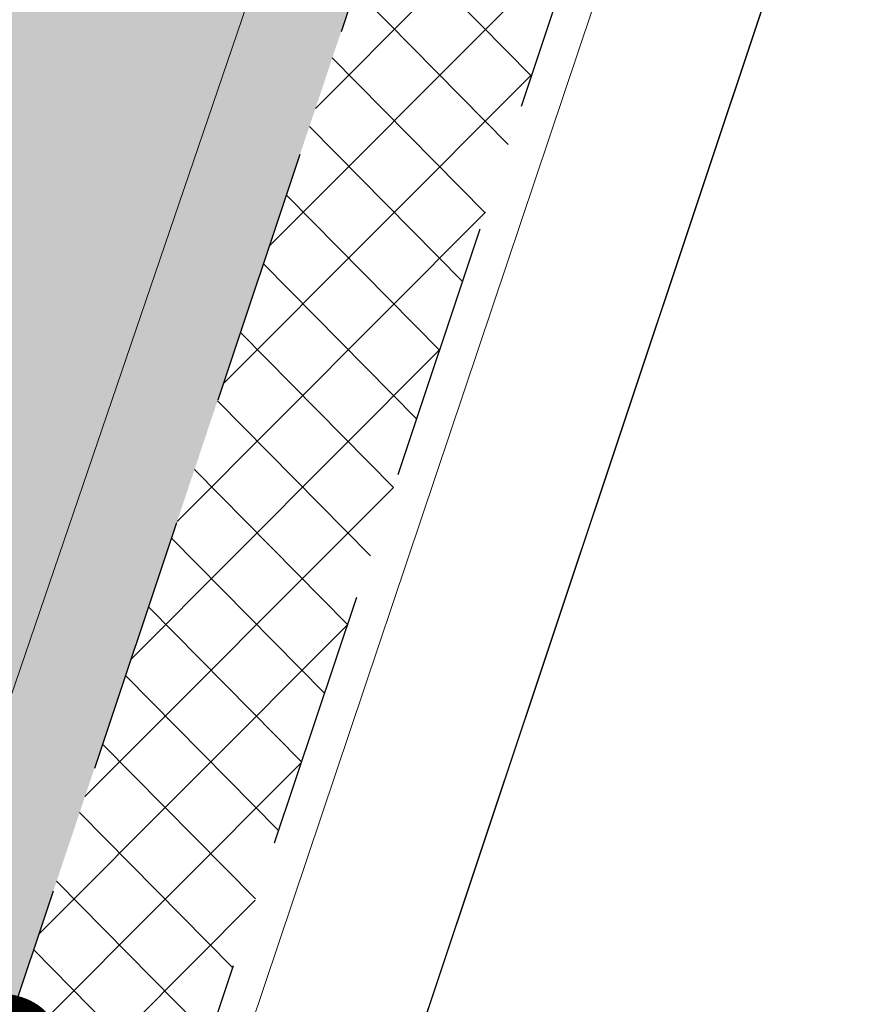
# Model space of a CAD drawing. Header units: metres. Extents: x 6599773 to 13199707, y 5688499 to 11377233.
# Tile 157 of 256: x 6599965.14 to 6599968.38, y 5688893.2 to 5688897.01. Entities that reach past the tile are written whole.
import ezdxf
from ezdxf.enums import TextEntityAlignment as Align

# ---------------------------------------------------------------- set-up
doc = ezdxf.new("R2010")
doc.units = ezdxf.units.M
doc.header["$MEASUREMENT"] = 0
for name, pattern in [('1', [0]), ('2_OTKJ', [2, 1.5, -0.5]), ('BUG', [1.5, 1, -0.5]), ('GUZ', [1, 0.5, -0.5])]:
    doc.linetypes.add(name, pattern=pattern)
for name, color, linetype, lineweight in [('_kolor chodnik', 50, '1', 0), ('_kolor zjazdy kostka', 7, '1', 0), ('_kolor ścieżka', 10, '1', 0), ('_krawedz jezdni i pobocza', 7, 'BUG', 30), ('AS__Nowe_granice', 140, 'CONTINUOUS', 30), ('OTK_L_0', 7, '2_OTKJ', 5), ('OTK_L_5', 7, 'CONTINUOUS', 5), ('OTR_T_1', 7, 'CONTINUOUS', 5), ('Uzytki', 90, 'GUZ', 9)]:
    doc.layers.add(name, color=color, linetype=linetype, lineweight=lineweight)
doc.layers.add('_kolor jezdnia', color=7, linetype='1', lineweight=0, true_color=0x00dbdb)
doc.layers.add('_kolor pobocze', color=7, linetype='1', lineweight=0, true_color=0xff66ff)
doc.styles.add('STYL_ARIAL', font='ARIALN.TTF', dxfattribs={"width": 0.75, "oblique": 0.1})
pattern_1 = [(45, (0, 0), (-0.1767766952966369, 0.1767766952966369), []), (135, (0, 0), (-0.1767766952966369, -0.1767766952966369), [])]

msp = doc.modelspace()

# ---------------------------------------------------------------- hatches: boundary and pattern name
at = {"layer": '_kolor chodnik'}
h = msp.add_hatch(dxfattribs=at)
h.set_pattern_fill('ANSI37', color=256, scale=2)
h.set_pattern_definition(pattern_1)
h.paths.add_polyline_path([(6599849.938171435, 5688542.085872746), (6599852.232147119, 5688548.938742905), (6599853.573135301, 5688548.489851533), (6599853.827082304, 5688549.248475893), (6599851.793849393, 5688549.929093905), (6599849.895278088, 5688548.982823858), (6599847.823506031, 5688542.793750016)])
edge = h.paths.add_edge_path()
edge.add_line((6600018.106075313, 5689087.454911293), (6600022.42781917, 5689091.229234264))
edge.add_line((6600022.42781917, 5689091.229234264), (6600020.233254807, 5689093.742094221))
edge.add_line((6600020.233254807, 5689093.742094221), (6600017.159471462, 5689091.057656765))
edge.add_arc((6600023.275194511, 5689085.3851404), 8.341433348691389, 137.1531559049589, 148.8016577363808)
edge.add_line((6600016.140105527, 5689089.706021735), (6600018.106075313, 5689087.454911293))
h.paths.add_polyline_path([(6600038.501784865, 5689187.592294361), (6600037.906968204, 5689187.700586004), (6600037.63829624, 5689186.224843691), (6600038.240083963, 5689186.115282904)])
h.paths.add_polyline_path([(6600069.098302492, 5689360.276020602), (6600068.321239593, 5689360.413462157), (6600068.064048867, 5689358.936495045), (6600068.836639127, 5689358.799546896)])
h.paths.add_polyline_path([(6600082.393785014, 5689362.950258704), (6600082.941124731, 5689366.103121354), (6600081.481377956, 5689366.361351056), (6600080.923159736, 5689363.210828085)])
h.paths.add_polyline_path([(6600074.022236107, 5689388.065861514), (6600072.983907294, 5689388.249860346), (6600072.723374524, 5689386.77253894), (6600073.760538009, 5689386.588865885)])
h.paths.add_polyline_path([(6600105.613104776, 5689486.405659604), (6600106.749499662, 5689489.711933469), (6600105.298891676, 5689490.233346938), (6600104.143487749, 5689486.917306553)], flags=17)
h.paths.add_polyline_path([(6600132.519778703, 5689678.737346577), (6600131.761827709, 5689678.896110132), (6600131.444670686, 5689677.429261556), (6600132.212256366, 5689677.269208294)])
h.paths.add_polyline_path([(6600156.649397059, 5689798.7449027), (6600156.48800471, 5689797.958860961), (6600157.450195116, 5689797.757316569), (6600157.615023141, 5689798.542205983)])
h.paths.add_polyline_path([(6600189.055358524, 5689948.643107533), (6600187.902868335, 5689948.884512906), (6600187.600024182, 5689947.417400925), (6600188.748131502, 5689947.176379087)])
edge = h.paths.add_edge_path()
edge.add_line((6600204.459383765, 5690032.969035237), (6600204.153258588, 5690031.227801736))
edge.add_arc((6600202.328347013, 5690027.299936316), 4.331100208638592, 41.85300125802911, 65.08011549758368, ccw=False)
edge.add_arc((6600032.90393149, 5690051.979071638), 174.020003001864, 352.8070218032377, 353.495463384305)
edge.add_arc((6600202.372679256, 5690027.343587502), 5.999999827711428, 55.12102442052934, 69.64815978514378)
edge = h.paths.add_edge_path()
edge.add_line((6600205.046027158, 5690040.265402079), (6600204.972740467, 5690038.483452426))
edge.add_arc((6600203.986269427, 5690044.401803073), 5.999999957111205, 279.4630688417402, 294.9140560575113)
edge.add_line((6600206.513819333, 5690038.960158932), (6600206.607027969, 5690041.030672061))
edge.add_arc((6600203.986269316, 5690044.401803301), 4.270000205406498, 284.3702444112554, 307.86193139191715, ccw=False)
edge = h.paths.add_edge_path()
edge.add_arc((6600203.547470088, 5690044.558759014), 6.446878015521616, 324.4350091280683, 356.2013368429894, ccw=False)
edge.add_arc((6600203.986269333, 5690044.401803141), 6.00000007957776, 323.2169970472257, 357.4193489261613)
h.paths.add_polyline_path([(6600208.910055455, 5690121.713696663), (6600208.146285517, 5690121.748120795), (6600207.125602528, 5690121.794124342), (6600209.971605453, 5690121.665851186)])
edge = h.paths.add_edge_path()
edge.add_line((6600238.769818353, 5690481.648294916), (6600240.338176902, 5690490.873746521))
edge.add_line((6600240.338176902, 5690490.873746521), (6600241.251295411, 5690510.829461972))
edge.add_line((6600241.251295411, 5690510.829461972), (6600239.524022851, 5690510.928942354))
edge.add_line((6600239.524022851, 5690510.928942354), (6600238.633343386, 5690491.167757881))
edge.add_line((6600238.633343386, 5690491.167757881), (6600234.579716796, 5690467.661262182))
edge.add_line((6600234.579716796, 5690467.661262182), (6600234.449796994, 5690464.966873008))
edge.add_arc((6600242.443669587, 5690464.607462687), 8.00194818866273, 177.4256738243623, 268.2543056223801)
edge.add_line((6600242.199903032, 5690456.609228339), (6600242.216657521, 5690457.359274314))
edge.add_line((6600242.216657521, 5690457.359274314), (6600242.305257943, 5690458.836738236))
edge.add_arc((6600242.444504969, 5690464.607952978), 5.772894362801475, 177.0298084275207, 268.6178439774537, ccw=False)
edge.add_line((6600236.679365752, 5690464.907083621), (6600236.951876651, 5690470.95443634))
edge.add_line((6600236.951876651, 5690470.95443634), (6600238.150786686, 5690478.210832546))
edge.add_line((6600238.150786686, 5690478.210832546), (6600238.769818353, 5690481.648294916))
h.paths.add_polyline_path([(6600238.769818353, 5690481.648294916), (6600238.150786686, 5690478.210832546), (6600239.670056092, 5690477.930590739), (6600240.266710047, 5690481.376366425)], flags=17)
edge = h.paths.add_edge_path()
edge.add_line((6600223.366500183, 5690460.339976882), (6600223.276803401, 5690457.948865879))
edge.add_arc((6600221.105749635, 5690465.64864014), 7.999999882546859, 285.7465040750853, 299.8464885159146)
edge.add_line((6600225.08717264, 5690458.709744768), (6600225.240084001, 5690461.623695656))
edge.add_arc((6600221.105749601, 5690465.648640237), 5.769999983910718, 293.06724420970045, 315.7681070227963, ccw=False)
edge = h.paths.add_edge_path()
edge.add_arc((6600220.025145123, 5690444.676291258), 5.77000016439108, 37.996647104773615, 59.94382588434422, ccw=False)
edge.add_line((6600224.572175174, 5690448.22839199), (6600224.817793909, 5690451.081798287))
edge.add_arc((6600220.025145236, 5690444.676291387), 7.999999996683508, 53.19588653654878, 68.15166733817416)
edge.add_line((6600223.00235276, 5690452.101669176), (6600222.91504296, 5690449.670427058))
edge = h.paths.add_edge_path()
edge.add_arc((6600221.105749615, 5690465.648640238), 7.999999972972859, 328.0222308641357, 357.0132597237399)
edge.add_line((6600229.094882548, 5690465.23180147), (6600229.218816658, 5690467.593604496))
edge.add_line((6600229.218816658, 5690467.593604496), (6600228.218919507, 5690467.645774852))
edge.add_line((6600228.218919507, 5690467.645774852), (6600227.891778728, 5690461.411918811))
h.paths.add_polyline_path([(6600200.980142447, 5690012.236744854), (6600202.31727834, 5690011.956662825), (6600202.522293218, 5690012.935421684), (6600201.182321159, 5690013.216097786)])
h.paths.add_polyline_path([(6600196.457878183, 5689983.98337835), (6600195.202332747, 5689984.246370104), (6600194.899091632, 5689982.777335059), (6600196.150355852, 5689982.515240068)])
edge = h.paths.add_edge_path()
edge.add_line((6600112.305909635, 5689517.99101877), (6600112.691041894, 5689519.807934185))
edge.add_line((6600112.691041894, 5689519.807934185), (6600113.245521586, 5689522.423769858))
edge.add_line((6600113.245521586, 5689522.423769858), (6600111.553124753, 5689522.782507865))
edge.add_line((6600111.553124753, 5689522.782507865), (6600107.405864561, 5689503.217226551))
edge.add_line((6600107.405864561, 5689503.217226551), (6600099.494506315, 5689480.361667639))
edge.add_line((6600099.494506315, 5689480.361667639), (6600099.182814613, 5689478.891218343))
edge.add_arc((6600107.008997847, 5689477.232359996), 8.000059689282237, 168.0325629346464, 257.7529108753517)
edge.add_line((6600105.311960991, 5689469.414366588), (6600105.784990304, 5689471.593619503))
edge.add_arc((6600107.008927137, 5689477.232314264), 5.769999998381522, 168.0321375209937, 257.7533362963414, ccw=False)
edge.add_line((6600101.364343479, 5689478.42879883), (6600101.647245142, 5689479.76342708))
edge.add_line((6600101.647245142, 5689479.76342708), (6600104.143487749, 5689486.917306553))
edge.add_line((6600104.143487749, 5689486.917306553), (6600105.298891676, 5689490.233346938))
edge.add_line((6600105.298891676, 5689490.233346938), (6600108.240043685, 5689498.809726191))
edge.add_line((6600108.240043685, 5689498.809726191), (6600112.305909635, 5689517.99101877))
h.paths.add_polyline_path([(6600136.009573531, 5689645.499114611), (6600138.333647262, 5689645.012304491), (6600138.661671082, 5689646.578318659), (6600134.869459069, 5689647.372651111)])
at = {"layer": '_kolor jezdnia'}
h = msp.add_hatch(dxfattribs=at)
h.set_pattern_fill('ANSI37', color=256, scale=2.2)
h.set_pattern_definition([(311.9999999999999, (0, 0), (0.2043648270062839, 0.1840109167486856), []), (41.99999999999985, (0, 0), (-0.1840109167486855, 0.2043648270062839), [])])
edge = h.paths.add_edge_path()
edge.add_line((6599833.066047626, 5688539.933393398), (6599850.649511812, 5688527.983462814))
edge.add_arc((6599857.337592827, 5688536.653968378), 10.95025544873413, 169.5012687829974, 232.3548431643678, ccw=False)
edge.add_arc((6599858.085851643, 5688536.618142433), 11.69295282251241, 162.2507788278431, 169.9967502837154, ccw=False)
edge.add_line((6599846.949484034, 5688540.182754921), (6599847.823506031, 5688542.793750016))
edge.add_line((6599847.823506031, 5688542.793750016), (6599849.895278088, 5688548.982823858))
edge.add_line((6599849.895278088, 5688548.982823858), (6599852.434748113, 5688556.56906746))
edge.add_line((6599852.434748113, 5688556.56906746), (6599928.48625871, 5688783.760284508))
edge.add_line((6599928.48625871, 5688783.760284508), (6599931.025728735, 5688791.34652811))
edge.add_line((6599931.025728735, 5688791.34652811), (6599996.657773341, 5688987.411326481))
edge.add_line((6599996.657773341, 5688987.411326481), (6599999.197243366, 5688994.997570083))
edge.add_line((6599999.197243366, 5688994.997570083), (6600021.930100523, 5689062.908193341))
edge.add_line((6600021.930100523, 5689062.908193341), (6600017.620224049, 5689067.371531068))
edge.add_line((6600017.620224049, 5689067.371531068), (6600016.714558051, 5689064.654078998))
edge.add_line((6600016.714558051, 5689064.654078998), (6600012.423620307, 5689051.835617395))
edge.add_line((6600012.423620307, 5689051.835617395), (6600009.884150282, 5689044.249373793))
edge.add_line((6600009.884150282, 5689044.249373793), (6599977.53516164, 5688947.612159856))
edge.add_line((6599977.53516164, 5688947.612159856), (6599974.995691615, 5688940.025916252))
edge.add_line((6599974.995691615, 5688940.025916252), (6599942.096912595, 5688841.746295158))
edge.add_line((6599942.096912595, 5688841.746295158), (6599939.557442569, 5688834.160051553))
edge.add_line((6599939.557442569, 5688834.160051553), (6599882.679288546, 5688664.246042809))
edge.add_line((6599882.679288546, 5688664.246042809), (6599880.139818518, 5688656.659799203))
edge.add_line((6599880.139818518, 5688656.659799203), (6599852.464543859, 5688573.984527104))
edge.add_line((6599852.464543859, 5688573.984527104), (6599842.470137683, 5688544.127903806))
edge.add_arc((6599835.706422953, 5688546.652910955), 7.219660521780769, 248.54809133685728, 339.52856074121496, ccw=False)
h.paths.add_polyline_path([(6600044.653202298, 5689172.271628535), (6600046.276244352, 5689181.431901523), (6600047.759199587, 5689189.801539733), (6600051.0603021, 5689208.432603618), (6600052.368792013, 5689215.817578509), (6600054.808584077, 5689229.587499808), (6600056.11707399, 5689236.972474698), (6600057.346666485, 5689243.912161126), (6600058.655146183, 5689251.297078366), (6600058.831439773, 5689252.292060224), (6600060.098987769, 5689259.445963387), (6600060.139929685, 5689259.677035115), (6600061.407468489, 5689266.830886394), (6600072.329030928, 5689328.470998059), (6600073.637511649, 5689335.855921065), (6600077.337304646, 5689356.73715072), (6600078.820259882, 5689365.106788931), (6600081.142794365, 5689378.214921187), (6600082.53851694, 5689386.092227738), (6600095.187867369, 5689457.483787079), (6600091.082877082, 5689465.8405575), (6600089.043088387, 5689454.328211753), (6600087.870641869, 5689447.711051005), (6600087.560133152, 5689445.958573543), (6600086.562151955, 5689440.326076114), (6600082.433200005, 5689417.022719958), (6600080.95024477, 5689408.65308175), (6600077.202698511, 5689387.502337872), (6600075.719743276, 5689379.132699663), (6600073.469199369, 5689366.430874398), (6600071.986244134, 5689358.061236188), (6600069.986864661, 5689346.776955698), (6600068.591142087, 5689338.899649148), (6600065.559290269, 5689321.78820693), (6600064.163567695, 5689313.91090038), (6600059.719426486, 5689288.828650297), (6600058.323703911, 5689280.951343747), (6600057.563846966, 5689276.662793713), (6600056.168124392, 5689268.785487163), (6600054.804920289, 5689261.091711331), (6600053.409197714, 5689253.214404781), (6600053.264817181, 5689252.399536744), (6600051.869094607, 5689244.522230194), (6600051.183555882, 5689240.653124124), (6600049.787833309, 5689232.775817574), (6600046.593849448, 5689214.749319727), (6600045.198126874, 5689206.872013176), (6600044.41754409, 5689202.466488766), (6600042.934588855, 5689194.096850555), (6600036.429952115, 5689157.38538759), (6600034.94699688, 5689149.01574938), (6600030.579776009, 5689124.367629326), (6600027.529365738, 5689107.151445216), (6600024.895072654, 5689094.014582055), (6600030.583685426, 5689094.264316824), (6600032.945013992, 5689106.191885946), (6600043.170247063, 5689163.901990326)])
edge = h.paths.add_edge_path()
edge.add_line((6600111.106812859, 5689535.144351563), (6600111.256844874, 5689535.85214863))
edge.add_line((6600111.256844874, 5689535.85214863), (6600112.915748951, 5689543.678261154))
edge.add_line((6600112.915748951, 5689543.678261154), (6600117.304772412, 5689564.384094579))
edge.add_line((6600117.304772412, 5689564.384094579), (6600119.067357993, 5689572.699339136))
edge.add_line((6600119.067357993, 5689572.699339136), (6600120.087667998, 5689577.512794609))
edge.add_line((6600120.087667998, 5689577.512794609), (6600121.64289057, 5689584.849775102))
edge.add_line((6600121.64289057, 5689584.849775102), (6600128.436769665, 5689616.900852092))
edge.add_line((6600128.436769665, 5689616.900852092), (6600129.991992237, 5689624.237832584))
edge.add_line((6600129.991992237, 5689624.237832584), (6600132.660554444, 5689636.827148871))
edge.add_line((6600132.660554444, 5689636.827148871), (6600133.208838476, 5689639.444704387))
edge.add_line((6600133.208838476, 5689639.444704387), (6600134.848957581, 5689647.274775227))
edge.add_line((6600134.848957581, 5689647.274775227), (6600138.97649476, 5689666.979995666))
edge.add_line((6600138.97649476, 5689666.979995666), (6600140.51410642, 5689674.320687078))
edge.add_line((6600140.51410642, 5689674.320687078), (6600145.209128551, 5689696.735129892))
edge.add_line((6600145.209128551, 5689696.735129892), (6600146.746740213, 5689704.075821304))
edge.add_line((6600146.746740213, 5689704.075821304), (6600151.462308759, 5689726.588354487))
edge.add_line((6600151.462308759, 5689726.588354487), (6600152.999920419, 5689733.929045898))
edge.add_line((6600152.999920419, 5689733.929045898), (6600155.244070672, 5689744.642813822))
edge.add_line((6600155.244070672, 5689744.642813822), (6600156.781682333, 5689751.983505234))
edge.add_line((6600156.781682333, 5689751.983505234), (6600161.635515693, 5689775.156126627))
edge.add_line((6600161.635515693, 5689775.156126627), (6600163.378142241, 5689783.475576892))
edge.add_line((6600163.378142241, 5689783.475576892), (6600163.850769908, 5689785.731942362))
edge.add_line((6600163.850769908, 5689785.731942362), (6600167.028500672, 5689800.90270461))
edge.add_line((6600167.028500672, 5689800.90270461), (6600179.490888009, 5689860.399222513))
edge.add_line((6600179.490888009, 5689860.399222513), (6600181.233514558, 5689868.718672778))
edge.add_line((6600181.233514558, 5689868.718672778), (6600181.84713393, 5689871.648144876))
edge.add_line((6600181.84713393, 5689871.648144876), (6600183.38474559, 5689878.988836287))
edge.add_line((6600183.38474559, 5689878.988836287), (6600184.935818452, 5689886.393792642))
edge.add_line((6600184.935818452, 5689886.393792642), (6600186.575937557, 5689894.223863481))
edge.add_line((6600186.575937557, 5689894.223863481), (6600194.051338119, 5689929.912074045))
edge.add_line((6600194.051338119, 5689929.912074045), (6600195.691457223, 5689937.742144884))
edge.add_line((6600195.691457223, 5689937.742144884), (6600202.915799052, 5689972.231779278))
edge.add_line((6600202.915799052, 5689972.231779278), (6600204.555918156, 5689980.061850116))
edge.add_line((6600204.555918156, 5689980.061850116), (6600206.062781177, 5689987.255744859))
edge.add_line((6600206.062781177, 5689987.255744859), (6600207.702900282, 5689995.085815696))
edge.add_line((6600207.702900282, 5689995.085815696), (6600210.232559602, 5690007.162628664))
edge.add_line((6600210.232559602, 5690007.162628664), (6600211.694938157, 5690014.144150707))
edge.add_arc((6600028.177652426, 5690052.584442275), 187.5000004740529, 348.1696294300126, 357.4195276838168)
edge.add_line((6600215.487522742, 5690044.142720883), (6600208.310270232, 5690026.480446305))
edge.add_arc((6600032.903933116, 5690051.97907145), 177.2500013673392, 348.1696294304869, 351.7289130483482, ccw=False)
edge.add_line((6600206.38894146, 5690015.640182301), (6600205.966941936, 5690013.625519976))
edge.add_line((6600205.966941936, 5690013.625519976), (6600204.326822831, 5690005.795449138))
edge.add_line((6600204.326822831, 5690005.795449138), (6600197.076961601, 5689971.183982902))
edge.add_line((6600197.076961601, 5689971.183982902), (6600195.334335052, 5689962.864532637))
edge.add_line((6600195.334335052, 5689962.864532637), (6600193.44722506, 5689953.855305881))
edge.add_line((6600193.44722506, 5689953.855305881), (6600191.909227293, 5689946.512771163))
edge.add_line((6600191.909227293, 5689946.512771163), (6600185.49684423, 5689915.899498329))
edge.add_line((6600185.49684423, 5689915.899498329), (6600183.856521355, 5689908.068454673))
edge.add_line((6600183.856521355, 5689908.068454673), (6600182.066605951, 5689899.523243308))
edge.add_line((6600182.066605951, 5689899.523243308), (6600180.32407057, 5689891.204228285))
edge.add_line((6600180.32407057, 5689891.204228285), (6600174.320344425, 5689862.541919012))
edge.add_line((6600174.320344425, 5689862.541919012), (6600172.577809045, 5689854.222903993))
edge.add_line((6600172.577809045, 5689854.222903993), (6600163.663810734, 5689811.666703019))
edge.add_line((6600163.663810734, 5689811.666703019), (6600162.023782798, 5689803.837067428))
edge.add_line((6600162.023782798, 5689803.837067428), (6600160.924220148, 5689798.587659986))
edge.add_line((6600160.924220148, 5689798.587659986), (6600159.279208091, 5689790.734229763))
edge.add_line((6600159.279208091, 5689790.734229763), (6600157.107250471, 5689780.365115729))
edge.add_line((6600157.107250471, 5689780.365115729), (6600155.462238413, 5689772.511685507))
edge.add_line((6600155.462238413, 5689772.511685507), (6600153.380318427, 5689762.572418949))
edge.add_line((6600153.380318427, 5689762.572418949), (6600151.735124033, 5689754.718118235))
edge.add_line((6600151.735124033, 5689754.718118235), (6600148.586504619, 5689739.686336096))
edge.add_line((6600148.586504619, 5689739.686336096), (6600146.885007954, 5689731.563243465))
edge.add_line((6600146.885007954, 5689731.563243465), (6600141.75088822, 5689707.052510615))
edge.add_line((6600141.75088822, 5689707.052510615), (6600140.110896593, 5689699.223048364))
edge.add_line((6600140.110896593, 5689699.223048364), (6600133.483561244, 5689667.583574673))
edge.add_line((6600133.483561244, 5689667.583574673), (6600131.860394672, 5689659.834436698))
edge.add_line((6600131.860394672, 5689659.834436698), (6600131.740984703, 5689659.26436315))
edge.add_line((6600131.740984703, 5689659.26436315), (6600130.117814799, 5689651.515209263))
edge.add_line((6600130.117814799, 5689651.515209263), (6600127.278733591, 5689637.961189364))
edge.add_line((6600127.278733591, 5689637.961189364), (6600126.924568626, 5689636.290366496))
edge.add_line((6600126.924568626, 5689636.290366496), (6600125.166244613, 5689627.995226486))
edge.add_line((6600125.166244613, 5689627.995226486), (6600118.009503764, 5689594.232298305))
edge.add_line((6600118.009503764, 5689594.232298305), (6600116.251179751, 5689585.937158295))
edge.add_line((6600116.251179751, 5689585.937158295), (6600113.665314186, 5689573.737975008))
edge.add_line((6600113.665314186, 5689573.737975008), (6600111.898534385, 5689565.402943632))
edge.add_line((6600111.898534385, 5689565.402943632), (6600104.889982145, 5689532.33911599))
edge.add_line((6600104.889982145, 5689532.33911599), (6600103.226635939, 5689524.492047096))
edge.add_line((6600103.226635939, 5689524.492047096), (6600096.623876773, 5689493.342605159))
edge.add_line((6600096.623876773, 5689493.342605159), (6600094.968986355, 5689485.53542763))
edge.add_line((6600094.968986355, 5689485.53542763), (6600094.300101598, 5689482.379870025))
edge.add_line((6600094.300101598, 5689482.379870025), (6600099.182814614, 5689478.891218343))
edge.add_line((6600099.182814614, 5689478.891218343), (6600099.494506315, 5689480.361667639))
edge.add_line((6600099.494506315, 5689480.361667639), (6600111.106812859, 5689535.144351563))
edge = h.paths.add_edge_path()
edge.add_arc((6600239.213891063, 5690851.4003676), 10.0000000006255, -2.8342403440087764, 76.13703556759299, ccw=False)
edge.add_line((6600249.201658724, 5690850.905901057), (6600249.082723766, 5690848.503524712))
edge.add_line((6600249.082723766, 5690848.503524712), (6600247.016487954, 5690806.767468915))
edge.add_line((6600247.016487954, 5690806.767468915), (6600246.092398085, 5690789.152178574))
edge.add_line((6600246.092398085, 5690789.152178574), (6600233.768116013, 5690572.015170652))
edge.add_line((6600233.768116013, 5690572.015170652), (6600228.959056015, 5690465.29620206))
edge.add_line((6600228.959056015, 5690465.29620206), (6600234.588724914, 5690465.017134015))
edge.add_line((6600234.588724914, 5690465.017134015), (6600239.26254019, 5690571.767576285))
edge.add_line((6600239.26254019, 5690571.767576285), (6600252.505038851, 5690806.400146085))
edge.add_line((6600252.505038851, 5690806.400146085), (6600254.569211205, 5690848.094521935))
edge.add_arc((6600262.559425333, 5690847.6989487), 7.999999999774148, 76.13703557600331, 177.1657596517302, ccw=False)
edge.add_line((6600264.476229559, 5690855.465921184), (6600241.609896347, 5690861.109083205))
edge = h.paths.add_edge_path()
edge.add_line((6600250.031475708, 5690451.625307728), (6600250.231741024, 5690455.772579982))
edge.add_line((6600250.231741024, 5690455.772579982), (6600246.257763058, 5690456.417303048))
edge.add_line((6600246.257763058, 5690456.417303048), (6600242.171761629, 5690456.61060902))
edge.add_arc((6600242.563100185, 5690464.586983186), 7.985968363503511, 176.9123644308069, 267.1911945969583, ccw=False)
edge.add_line((6600234.588724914, 5690465.017134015), (6600228.959056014, 5690465.29620206))
edge.add_arc((6600220.965133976, 5690465.657286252), 8.002072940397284, 267.8289300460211, 357.413716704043, ccw=False)
edge.add_line((6600220.661989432, 5690457.660957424), (6600212.406915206, 5690458.119572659))
edge.add_line((6600212.406915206, 5690458.119572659), (6600208.431872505, 5690457.817501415))
edge.add_line((6600208.431872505, 5690457.817501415), (6600208.233912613, 5690454.548331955))
edge.add_line((6600208.233912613, 5690454.548331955), (6600212.129565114, 5690453.127270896))
edge.add_line((6600212.129565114, 5690453.127270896), (6600218.640548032, 5690452.76554962))
edge.add_line((6600218.640548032, 5690452.76554962), (6600216.486747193, 5690452.885205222))
edge.add_line((6600216.486747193, 5690452.885205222), (6600220.46890539, 5690452.663974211))
edge.add_arc((6600220.025145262, 5690444.676291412), 7.999999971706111, -0.3386579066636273, 86.8201700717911, ccw=False)
edge.add_line((6600228.025005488, 5690444.629006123), (6600227.803602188, 5690439.649256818))
edge.add_line((6600227.803602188, 5690439.649256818), (6600226.885525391, 5690435.936828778))
edge.add_line((6600226.885525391, 5690435.936828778), (6600225.534849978, 5690405.967249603))
edge.add_line((6600225.534849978, 5690405.967249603), (6600226.115199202, 5690402.187514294))
edge.add_line((6600226.115199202, 5690402.187514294), (6600213.445139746, 5690121.008786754))
edge.add_line((6600213.445139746, 5690121.008786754), (6600213.352800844, 5690118.960058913))
edge.add_line((6600213.352800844, 5690118.960058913), (6600209.980184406, 5690044.131649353))
edge.add_arc((6600203.986269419, 5690044.401803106), 5.999999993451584, 257.4162346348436, 357.41934921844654, ccw=False)
edge.add_line((6600202.679069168, 5690038.545931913), (6600201.589735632, 5690033.666039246))
edge.add_line((6600201.589735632, 5690033.666039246), (6600203.67987942, 5690033.199458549))
edge.add_arc((6600202.372679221, 5690027.343587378), 5.999999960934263, -8.27108729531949, 77.41623506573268, ccw=False)
edge.add_line((6600208.310270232, 5690026.480446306), (6600215.487522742, 5690044.142720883))
edge.add_line((6600215.487522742, 5690044.142720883), (6600216.199687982, 5690059.944661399))
edge.add_line((6600216.199687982, 5690059.944661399), (6600216.537356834, 5690067.437056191))
edge.add_line((6600216.537356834, 5690067.437056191), (6600223.893528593, 5690230.66011469))
edge.add_line((6600223.893528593, 5690230.66011469), (6600224.231197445, 5690238.152509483))
edge.add_line((6600224.231197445, 5690238.152509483), (6600233.507835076, 5690443.987992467))
edge.add_arc((6600241.499722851, 5690443.627812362), 7.999999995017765, 87.29208981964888, 177.4195277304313, ccw=False)
edge.add_line((6600241.877677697, 5690451.618879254), (6600246.021541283, 5690451.422886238))
edge.add_line((6600246.021541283, 5690451.422886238), (6600246.427694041, 5690451.443388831))
edge.add_line((6600246.427694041, 5690451.443388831), (6600246.793970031, 5690451.461878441))
edge.add_line((6600246.793970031, 5690451.461878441), (6600250.031475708, 5690451.625307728))
edge = h.paths.add_edge_path()
edge.add_line((6600007.33756506, 5689086.20374581), (6600006.980466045, 5689080.740822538))
edge.add_line((6600006.980466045, 5689080.740822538), (6600007.229745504, 5689080.720859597))
edge.add_line((6600007.229745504, 5689080.720859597), (6600008.093335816, 5689080.601653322))
edge.add_line((6600008.093335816, 5689080.601653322), (6600008.702681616, 5689080.53831051))
edge.add_arc((6600008.140193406, 5689070.554142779), 9.999999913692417, -18.557800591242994, 86.77547804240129, ccw=False)
edge.add_line((6600017.620224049, 5689067.371531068), (6600021.930100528, 5689062.908193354))
edge.add_arc((6599734.83819726, 5689159.011261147), 302.7499967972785, 341.4922000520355, 343.8640860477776)
edge.add_arc((6600034.895369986, 5689072.315877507), 9.581213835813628, 98.63328270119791, 164.5273290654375, ccw=False)
edge.add_line((6600033.457137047, 5689081.788529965), (6600033.832640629, 5689081.798737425))
edge.add_line((6600033.832640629, 5689081.798737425), (6600034.422462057, 5689082.05700874))
edge.add_line((6600034.422462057, 5689082.05700874), (6600036.833623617, 5689082.139040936))
edge.add_line((6600036.833623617, 5689082.139040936), (6600036.730225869, 5689087.148851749))
edge.add_line((6600036.730225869, 5689087.148851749), (6600036.579860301, 5689087.134303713))
edge.add_arc((6600036.479565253, 5689093.136286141), 6.002820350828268, 169.1687651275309, 270.9573417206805, ccw=False)
edge.add_line((6600030.583685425, 5689094.264316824), (6600024.895072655, 5689094.014582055))
edge.add_arc((6600015.200558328, 5689096.162123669), 9.929528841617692, 271.0943432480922, 347.5094668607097, ccw=False)
edge.add_arc((6600014.909438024, 5689089.646776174), 3.446070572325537, 264.4236009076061, 278.0194998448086, ccw=False)
edge.add_line((6600014.574573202, 5689086.217014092), (6600014.299554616, 5689086.232508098))
edge.add_line((6600014.299554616, 5689086.232508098), (6600010.474232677, 5689086.448019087))
edge.add_line((6600010.474232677, 5689086.448019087), (6600007.33756506, 5689086.20374581))
edge = h.paths.add_edge_path()
edge.add_line((6600105.490725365, 5689463.953528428), (6600106.927559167, 5689464.047234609))
edge.add_line((6600106.927559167, 5689464.047234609), (6600107.835, 5689468.66))
edge.add_line((6600107.835, 5689468.66), (6600105.311960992, 5689469.414366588))
edge.add_arc((6600107.008997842, 5689477.232359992), 8.000059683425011, 168.0325628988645, 257.7529109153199, ccw=False)
edge.add_line((6600099.182814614, 5689478.891218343), (6600094.300101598, 5689482.379870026))
edge.add_arc((6600586.245114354, 5689378.10423892), 502.8750369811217, 168.032376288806, 169.9522165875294)
edge.add_line((6600091.082877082, 5689465.8405575), (6600095.187867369, 5689457.483787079))
edge.add_arc((6600103.06517392, 5689456.088064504), 8.000000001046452, 77.7533362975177, 169.9524553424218, ccw=False)
edge.add_line((6600104.762140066, 5689463.906012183), (6600105.490725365, 5689463.953528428))
at = {"layer": '_kolor pobocze'}
h = msp.add_hatch(dxfattribs=at)
h.set_pattern_fill('ANSI37', color=256, scale=2)
h.set_pattern_definition(pattern_1)
edge = h.paths.add_edge_path()
edge.add_line((6600035.926965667, 5689101.56944285), (6600036.046865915, 5689102.311543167))
edge.add_arc((6600058.171848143, 5689233.778275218), 133.3154772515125, 259.4578941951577, 260.4470163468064, ccw=False)
edge.add_line((6600033.780707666, 5689102.713067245), (6600032.142559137, 5689101.847662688))
edge.add_arc((6599734.838175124, 5689159.011266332), 302.7500195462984, 347.6801154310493, 349.11639019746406, ccw=False)
edge.add_arc((6600036.478170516, 5689093.133441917), 6.000000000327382, 167.68011541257, 271.5571101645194)
edge.add_line((6600036.64121064, 5689087.1356575), (6600036.730491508, 5689087.137804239))
edge.add_line((6600036.730491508, 5689087.137804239), (6600036.71246321, 5689087.887583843))
edge.add_line((6600036.71246321, 5689087.887583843), (6600036.559840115, 5689087.884077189))
edge.add_arc((6600036.482532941, 5689093.14290691), 5.259397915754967, 170.6455005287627, 270.84221319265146, ccw=False)
edge.add_arc((6600545.796425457, 5688991.216220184), 524.6691769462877, 167.9170060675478, 168.7028219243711, ccw=False)
edge.add_line((6600032.751078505, 5689101.044345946), (6600034.011432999, 5689101.917298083))
edge.add_line((6600034.011432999, 5689101.917298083), (6600035.926965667, 5689101.56944285))
edge = h.paths.add_edge_path()
edge.add_line((6600002.828843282, 5688994.032881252), (6600003.066918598, 5688994.744091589))
edge.add_line((6600003.066918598, 5688994.744091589), (6600001.227880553, 5688995.359703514))
edge.add_line((6600001.227880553, 5688995.359703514), (6600000.55876659, 5688996.702196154))
edge.add_line((6600000.55876659, 5688996.702196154), (6600022.641310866, 5689062.67011804))
edge.add_arc((6599734.83819395, 5689159.011262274), 303.5000002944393, 341.4922000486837, 343.8640860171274)
edge.add_arc((6600035.267451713, 5689072.092773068), 9.250000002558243, 91.55711016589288, 163.8640860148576, ccw=False)
edge.add_line((6600035.016098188, 5689081.339357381), (6600036.868703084, 5689081.389717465))
edge.add_line((6600036.868703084, 5689081.389717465), (6600036.850674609, 5689082.139504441))
edge.add_line((6600036.850674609, 5689082.139504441), (6600034.995718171, 5689082.089080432))
edge.add_arc((6600035.267451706, 5689072.092773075), 9.999999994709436, 91.55711014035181, 163.8640860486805)
edge.add_arc((6599734.838192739, 5689159.011262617), 302.7500015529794, 341.4922000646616, 343.8640860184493, ccw=False)
edge.add_line((6600021.930100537, 5689062.908193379), (6599999.748942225, 5688996.6456785))
edge.add_line((6599999.748942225, 5688996.6456785), (6600000.695212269, 5688994.747107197))
edge.add_line((6600000.695212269, 5688994.747107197), (6600002.828843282, 5688994.032881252))
h.paths.add_polyline_path([(6599971.7492186, 5688907.297112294), (6599971.084233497, 5688908.631320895), (6599997.822068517, 5688988.526766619), (6599999.164561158, 5688989.195880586), (6600001.003599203, 5688988.580268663), (6600001.241674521, 5688989.291479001), (6599999.108043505, 5688990.005704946), (6599997.2094722, 5688989.059434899), (6599970.270280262, 5688908.583087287), (6599971.216550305, 5688906.684515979), (6599973.350181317, 5688905.970290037), (6599973.588256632, 5688906.681500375)])
h.paths.add_polyline_path([(6599932.504667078, 5688790.060553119), (6599931.835553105, 5688791.403045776), (6599968.343406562, 5688900.4641754), (6599969.685899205, 5688901.133289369), (6599971.524937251, 5688900.517677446), (6599971.763012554, 5688901.228887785), (6599969.629381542, 5688901.94311373), (6599967.730810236, 5688900.996843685), (6599931.025728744, 5688791.34652811), (6599931.971998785, 5688789.447956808), (6599933.988392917, 5688788.772975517), (6599934.226774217, 5688789.484136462)])
at = {"layer": '_kolor zjazdy kostka'}
h = msp.add_hatch(dxfattribs=at)
h.set_pattern_fill('ANSI37', color=256, scale=2)
h.set_pattern_definition(pattern_1)
h.paths.add_polyline_path([(6600244.137440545, 5690813.934732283), (6600242.369522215, 5690814.022127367), (6600242.097568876, 5690808.528921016), (6600243.865482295, 5690808.44142671)])
h.paths.add_polyline_path([(6600247.012128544, 5690806.679412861), (6600247.44273645, 5690815.377295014), (6600247.393289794, 5690814.378518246), (6600247.113277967, 5690808.722537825)])
h.paths.add_polyline_path([(6600242.297085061, 5690788.088808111), (6600240.958726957, 5690788.155683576), (6600240.648818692, 5690782.664569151), (6600241.987258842, 5690782.599147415)])
h.paths.add_polyline_path([(6600245.558275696, 5690780.919298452), (6600246.037231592, 5690789.405686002), (6600244.985820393, 5690788.453468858), (6600244.612601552, 5690781.981345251)])
h.paths.add_polyline_path([(6600241.348405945, 5690723.711515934), (6600242.272017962, 5690722.691689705), (6600242.749709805, 5690731.155680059), (6600241.698138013, 5690730.203317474), (6600241.472690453, 5690726.27550499)])
h.paths.add_polyline_path([(6600225.772794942, 5690394.589141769), (6600224.731429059, 5690393.637598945), (6600224.461246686, 5690387.644646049), (6600225.412923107, 5690386.603142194)])
h.paths.add_polyline_path([(6600223.012390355, 5690333.280720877), (6600223.372595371, 5690341.272607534), (6600222.32835346, 5690340.318436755), (6600222.058239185, 5690334.324941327)])
h.paths.add_polyline_path([(6600215.496388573, 5690166.390602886), (6600215.856593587, 5690174.382489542), (6600214.812834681, 5690173.428760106), (6600214.542018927, 5690167.435062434)])
h.paths.add_polyline_path([(6600212.446537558, 5690121.053392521), (6600213.399499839, 5690120.010473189), (6600213.788744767, 5690128.503024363), (6600212.745135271, 5690127.54943145)])
h.paths.add_polyline_path([(6600209.977420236, 5690121.665589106), (6600210.225142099, 5690127.162117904), (6600207.346107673, 5690127.291879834), (6600207.119593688, 5690121.794395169)])
h.paths.add_polyline_path([(6600207.950178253, 5690070.725854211), (6600204.880846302, 5690070.828947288), (6600204.643784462, 5690065.333808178), (6600207.702521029, 5690065.204598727)])
h.paths.add_polyline_path([(6600200.981479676, 5690012.236464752), (6600199.969248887, 5690007.339980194), (6600201.282587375, 5690007.064882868), (6600202.31726072, 5690011.956666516)])
h.paths.add_polyline_path([(6600193.613960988, 5689970.406358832), (6600192.398010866, 5689970.660657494), (6600191.286205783, 5689965.274578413), (6600192.486379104, 5689965.023185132)])
h.paths.add_polyline_path([(6600189.061271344, 5689948.671423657), (6600189.984133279, 5689953.050774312), (6600188.818902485, 5689953.32186217), (6600187.908781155, 5689948.91282903)])
h.paths.add_polyline_path([(6600180.976201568, 5689915.317449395), (6600179.952861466, 5689910.421322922), (6600181.008474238, 5689910.200199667), (6600182.033843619, 5689915.09540201)])
h.paths.add_polyline_path([(6600176.508279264, 5689893.538690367), (6600177.476023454, 5689893.335973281), (6600178.603605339, 5689898.719146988), (6600177.636002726, 5689898.922290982)])
h.paths.add_polyline_path([(6600179.28182965, 5689859.401159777), (6600180.522246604, 5689860.211927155), (6600181.057490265, 5689860.561775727), (6600183.598022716, 5689860.029600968), (6600184.726606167, 5689865.412570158), (6600182.186324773, 5689865.943033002), (6600181.604764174, 5689866.832779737), (6600181.024456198, 5689867.720610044)])
h.paths.add_polyline_path([(6600160.20081012, 5689810.862606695), (6600159.232772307, 5689811.065842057), (6600158.207991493, 5689806.171529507), (6600159.17573568, 5689805.968812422)])
h.paths.add_polyline_path([(6600156.493917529, 5689797.987177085), (6600155.463416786, 5689793.068691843), (6600156.431160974, 5689792.865974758), (6600157.461419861, 5689797.784520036)])
edge = h.paths.add_edge_path()
edge.add_arc((6600173.111981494, 5689800.679690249), 5.999999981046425, 204.6731153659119, 239.5411154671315, ccw=False)
edge.add_arc((6600173.162096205, 5689800.685330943), 6.047914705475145, 168.3203586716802, 204.5234866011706, ccw=False)
edge.add_line((6600167.239404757, 5689801.909666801), (6600163.65166784, 5689784.781499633))
edge.add_arc((6600169.524220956, 5689783.551410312), 5.999999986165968, 139.2146049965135, 168.1696294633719, ccw=False)
edge.add_arc((6600169.524220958, 5689783.551410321), 5.999999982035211, 96.80962310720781, 139.2146050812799, ccw=False)
edge.add_line((6600168.81279652, 5689789.509083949), (6600170.070461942, 5689795.507731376))
h.paths.add_polyline_path([(6600163.526364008, 5689776.866746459), (6600166.051243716, 5689776.337874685), (6600167.179826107, 5689781.720838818), (6600164.653945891, 5689782.24992016), (6600163.941148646, 5689783.340449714), (6600163.493329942, 5689784.025580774), (6600161.750703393, 5689775.706130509), (6600162.438017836, 5689776.155376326)])
h.paths.add_polyline_path([(6600152.614191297, 5689774.643430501), (6600153.639138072, 5689779.536616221), (6600152.646757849, 5689779.74492896), (6600151.646447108, 5689774.846147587)])
h.paths.add_polyline_path([(6600150.121074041, 5689767.466820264), (6600148.177624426, 5689758.167954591), (6600149.115997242, 5689757.971390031), (6600151.066362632, 5689767.268392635)])
h.paths.add_polyline_path([(6600142.970741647, 5689739.332500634), (6600141.888449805, 5689734.142420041), (6600144.036614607, 5689733.695518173), (6600145.123068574, 5689738.882330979)])
h.paths.add_polyline_path([(6600136.256357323, 5689701.052153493), (6600137.154085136, 5689700.864096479), (6600138.287960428, 5689706.274871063), (6600137.38649247, 5689706.464182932)])
h.paths.add_polyline_path([(6600130.081494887, 5689667.099389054), (6600129.212847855, 5689667.281639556), (6600128.083282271, 5689661.898895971), (6600128.953953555, 5689661.716447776)])
h.paths.add_polyline_path([(6600128.397394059, 5689659.030340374), (6600127.554144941, 5689659.207226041), (6600126.493408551, 5689653.810049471), (6600127.269860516, 5689653.647397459)])
h.paths.add_polyline_path([(6600134.990411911, 5689640.633636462), (6600137.30714639, 5689640.148363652), (6600138.339560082, 5689645.040620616), (6600136.015486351, 5689645.500958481), (6600135.435178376, 5689646.388788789), (6600134.8548704, 5689647.276619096), (6600133.214751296, 5689639.446548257), (6600134.102581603, 5689640.026856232)])
h.paths.add_polyline_path([(6600122.164164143, 5689634.294831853), (6600121.024067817, 5689628.914244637), (6600122.015114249, 5689628.705875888), (6600123.155614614, 5689634.086346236)])
h.paths.add_polyline_path([(6600114.542075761, 5689593.450769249), (6600113.493359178, 5689593.398339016), (6600112.364315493, 5689588.045694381), (6600113.29076438, 5689587.547532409)])
h.paths.add_polyline_path([(6600110.194543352, 5689572.941097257), (6600109.207819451, 5689573.148880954), (6600108.06771793, 5689567.768269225), (6600109.050143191, 5689567.53521504)])
h.paths.add_polyline_path([(6600119.083213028, 5689565.540446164), (6600119.089125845, 5689565.542290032), (6600121.462438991, 5689565.065690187), (6600122.598093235, 5689570.447168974), (6600120.229622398, 5689570.949214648), (6600119.651446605, 5689571.8119627), (6600119.073270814, 5689572.72765526), (6600117.310757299, 5689564.412754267)])
h.paths.add_polyline_path([(6600101.698666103, 5689532.937884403), (6600100.730666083, 5689533.141679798), (6600099.694214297, 5689528.250234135), (6600100.669121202, 5689528.045267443)])
h.paths.add_polyline_path([(6600094.06402112, 5689496.827028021), (6600093.080194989, 5689497.033910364), (6600092.036590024, 5689492.143967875), (6600093.038865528, 5689491.933250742)])
h.paths.add_polyline_path([(6600083.709836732, 5689453.749808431), (6600082.738586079, 5689448.336231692), (6600084.647281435, 5689448.027407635), (6600085.606840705, 5689453.416583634)])
h.paths.add_polyline_path([(6600084.434394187, 5689446.825895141), (6600083.731191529, 5689446.921126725), (6600082.928047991, 5689442.491821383), (6600083.649300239, 5689442.394910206)])
h.paths.add_polyline_path([(6600078.04194071, 5689410.721110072), (6600078.996952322, 5689416.137564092), (6600078.0548333, 5689416.304853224), (6600077.111232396, 5689410.886043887)])
h.paths.add_polyline_path([(6600072.911565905, 5689386.768652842), (6600071.96046622, 5689381.312635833), (6600072.800073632, 5689381.163221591), (6600073.76645083, 5689386.590709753)])
h.paths.add_polyline_path([(6600082.887400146, 5689379.432062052), (6600085.278102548, 5689379.034943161), (6600086.160383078, 5689383.956496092), (6600083.759726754, 5689384.355378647), (6600083.152078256, 5689385.224725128), (6600082.544429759, 5689386.094071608), (6600081.148707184, 5689378.216765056), (6600082.018053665, 5689378.824413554)])
h.paths.add_polyline_path([(6600080.731401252, 5689363.247695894), (6600080.041469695, 5689363.369939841), (6600079.433821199, 5689364.239286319), (6600078.8261727, 5689365.108632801), (6600077.343217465, 5689356.73899459), (6600078.212563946, 5689357.346643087), (6600079.081910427, 5689357.954291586), (6600081.429189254, 5689357.564866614), (6600082.388748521, 5689362.980514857)])
h.paths.add_polyline_path([(6600069.104215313, 5689360.304336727), (6600070.063917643, 5689365.720487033), (6600069.2708267, 5689365.861009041), (6600068.327152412, 5689360.441778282)])
h.paths.add_polyline_path([(6600066.55061698, 5689345.891799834), (6600065.546169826, 5689346.069805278), (6600064.677796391, 5689341.145792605), (6600065.678290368, 5689340.968483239)])
h.paths.add_polyline_path([(6600061.138656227, 5689321.077501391), (6600060.270282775, 5689316.15348863), (6600061.250715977, 5689315.979734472), (6600062.127590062, 5689320.902245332)])
h.paths.add_polyline_path([(6600055.325252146, 5689288.11325564), (6600054.456878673, 5689283.189242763), (6600055.410852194, 5689283.020177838), (6600056.28317863, 5689287.917022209)])
h.paths.add_polyline_path([(6600048.045675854, 5689182.819289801), (6600050.371939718, 5689182.407116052), (6600051.314445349, 5689187.67761207), (6600048.980409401, 5689188.064690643), (6600048.372760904, 5689188.934037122), (6600047.765112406, 5689189.803383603), (6600046.306982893, 5689181.603992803), (6600046.972918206, 5689182.069462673)])
h.paths.add_polyline_path([(6600040.943690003, 5689201.374141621), (6600039.339175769, 5689201.66987967), (6600038.429882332, 5689196.244216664), (6600039.984130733, 5689195.958493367)])
h.paths.add_polyline_path([(6600032.993704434, 5689156.473759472), (6600032.278185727, 5689156.600537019), (6600031.299242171, 5689151.188930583), (6600032.034145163, 5689151.058111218)])
h.paths.add_polyline_path([(6600026.309179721, 5689123.603833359), (6600025.417362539, 5689118.683970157), (6600026.271201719, 5689118.532684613), (6600027.143528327, 5689123.456001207)])
h.paths.add_polyline_path([(6600013.302986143, 5689054.462576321), (6600015.84245617, 5689062.048819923), (6600014.576741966, 5689061.417973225), (6600012.672139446, 5689055.728290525)])
h.paths.add_polyline_path([(6599974.547216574, 5688938.686171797), (6599977.086686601, 5688946.272415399), (6599975.820972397, 5688945.641568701), (6599973.916369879, 5688939.951886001)])
h.paths.add_polyline_path([(6599942.102825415, 5688841.748139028), (6599940.837111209, 5688841.117292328), (6599938.932508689, 5688835.427609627), (6599939.563355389, 5688834.161895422)])
h.paths.add_polyline_path([(6599882.685201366, 5688664.247886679), (6599881.419487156, 5688663.617039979), (6599879.514884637, 5688657.927357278), (6599880.145731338, 5688656.661643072)])
h.paths.add_polyline_path([(6599851.799762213, 5688549.930937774), (6599853.832995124, 5688549.250319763), (6599855.420163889, 5688553.991722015), (6599853.386930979, 5688554.672340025), (6599852.913795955, 5688555.621625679), (6599852.440660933, 5688556.570911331), (6599849.901190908, 5688548.984667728)])
h.paths.add_polyline_path([(6600233.581687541, 5690586.458647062), (6600234.520016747, 5690585.337735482), (6600234.976631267, 5690593.42826699), (6600233.922640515, 5690592.499827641)])
h.paths.add_polyline_path([(6600231.728371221, 5690526.750719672), (6600230.676277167, 5690525.793817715), (6600230.420013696, 5690519.782861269), (6600231.363586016, 5690518.655686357)])
h.paths.add_polyline_path([(6600237.577122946, 5690639.505119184), (6600236.516490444, 5690638.540451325), (6600236.176926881, 5690632.541599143), (6600237.1204992, 5690631.41442423)])
h.paths.add_polyline_path([(6600238.927801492, 5690681.139540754), (6600239.8637879, 5690680.021427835), (6600240.320411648, 5690688.112122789), (6600239.268317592, 5690687.155220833)])
h.paths.add_polyline_path([(6600218.122284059, 5690224.814875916), (6600217.079933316, 5690223.862433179), (6600216.809648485, 5690217.865326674), (6600217.762143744, 5690216.822918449)])
h.paths.add_polyline_path([(6600219.363739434, 5690274.535639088), (6600220.315886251, 5690273.493612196), (6600220.675810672, 5690281.480778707), (6600219.633750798, 5690280.528598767)])
h.paths.add_polyline_path([(6600168.75986753, 5689856.554734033), (6600169.729143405, 5689856.351696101), (6600170.857343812, 5689861.737822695), (6600169.889741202, 5689861.940966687)])
h.paths.add_polyline_path([(6600168.841833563, 5689852.115601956), (6600167.871405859, 5689852.319339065), (6600166.844894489, 5689847.425845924), (6600167.816759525, 5689847.221809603)])
at = {"layer": '_kolor ścieżka'}
h = msp.add_hatch(dxfattribs=at)
h.set_pattern_fill('ANSI37', color=10, scale=2)
h.set_pattern_definition(pattern_1)
edge = h.paths.add_edge_path()
edge.add_line((6599877.145262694, 5688659.244027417), (6599854.614951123, 5688591.938475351))
edge.add_line((6599854.614951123, 5688591.938475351), (6599854.214414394, 5688589.387325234))
edge.add_line((6599854.214414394, 5688589.387325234), (6599839.435327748, 5688545.233719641))
edge.add_arc((6599834.52303551, 5688547.748213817), 5.518450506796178, 246.5150871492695, 332.8930934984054, ccw=False)
edge.add_line((6599832.323891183, 5688542.68688393), (6599836.925902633, 5688539.594394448))
edge.add_arc((6599835.881373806, 5688546.528699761), 7.012533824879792, 278.5661808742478, 339.9794081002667)
edge.add_line((6599842.470137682, 5688544.127903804), (6599857.359687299, 5688588.607952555))
edge.add_line((6599857.359687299, 5688588.607952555), (6599857.303782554, 5688591.591210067))
edge.add_line((6599857.303782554, 5688591.591210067), (6599879.508971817, 5688657.925513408))
edge.add_line((6599879.508971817, 5688657.925513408), (6599879.193548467, 5688658.558370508))
edge.add_line((6599879.193548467, 5688658.558370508), (6599877.145262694, 5688659.244027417))
h.paths.add_polyline_path([(6599879.193548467, 5688658.558370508), (6599879.508971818, 5688657.925513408), (6599881.413574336, 5688663.615196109), (6599880.780717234, 5688663.299772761), (6599878.732431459, 5688663.985429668), (6599877.145262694, 5688659.244027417)])
h.paths.add_polyline_path([(6599938.926595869, 5688835.425765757), (6599938.61117252, 5688836.058622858), (6599936.562886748, 5688836.744279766), (6599878.732431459, 5688663.985429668), (6599880.780717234, 5688663.299772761), (6599881.413574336, 5688663.615196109)])
h.paths.add_polyline_path([(6599974.364844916, 5688941.291630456), (6599974.049421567, 5688941.924487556), (6599972.001135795, 5688942.610144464), (6599936.562886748, 5688836.744279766), (6599938.61117252, 5688836.058622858), (6599938.926595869, 5688835.425765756)])
h.paths.add_polyline_path([(6599974.049421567, 5688941.924487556), (6599974.364844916, 5688941.291630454), (6600009.253303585, 5689045.515087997), (6600008.937880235, 5689046.147945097), (6600006.889594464, 5689046.833602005), (6599972.001135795, 5688942.610144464)])
h.paths.add_polyline_path([(6600008.937880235, 5689046.147945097), (6600009.253303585, 5689045.515087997), (6600011.157906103, 5689051.204770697), (6600010.525049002, 5689050.889347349), (6600008.476763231, 5689051.575004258), (6600006.889594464, 5689046.833602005)])
edge = h.paths.add_edge_path()
edge.add_arc((6599858.085851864, 5688536.618142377), 11.69295304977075, 162.2507788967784, 169.9967501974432)
edge.add_line((6599846.570656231, 5688538.649255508), (6599849.824991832, 5688528.706403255))
edge.add_line((6599849.824991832, 5688528.706403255), (6599853.135519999, 5688528.731057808))
edge.add_line((6599853.135519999, 5688528.731057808), (6599849.868997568, 5688538.728963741))
edge.add_line((6599849.868997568, 5688538.728963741), (6599850.886451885, 5688541.768438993))
edge.add_line((6599850.886451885, 5688541.768438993), (6599849.938171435, 5688542.085872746))
edge.add_line((6599849.938171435, 5688542.085872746), (6599847.823506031, 5688542.793750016))
edge.add_line((6599847.823506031, 5688542.793750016), (6599846.949484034, 5688540.182754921))
edge = h.paths.add_edge_path()
edge.add_arc((6600008.743460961, 5689068.123037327), 7.659999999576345, 341.4922000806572, 372.1491631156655)
edge.add_line((6600016.231900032, 5689069.735141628), (6600014.371922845, 5689078.374983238))
edge.add_arc((6600008.140193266, 5689070.554142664), 10.00000004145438, 51.45178747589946, 78.26461791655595)
edge.add_line((6600010.174112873, 5689080.345116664), (6600010.018184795, 5689077.577393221))
edge.add_arc((6600009.814745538, 5689075.098871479), 2.486856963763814, 14.594442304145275, 85.30763078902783, ccw=False)
edge.add_line((6600012.221360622, 5689075.725498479), (6600013.747330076, 5689068.637167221))
edge.add_line((6600013.747330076, 5689068.637167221), (6600013.596857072, 5689066.921144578))
edge.add_line((6600013.596857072, 5689066.921144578), (6600008.476763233, 5689051.575004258))
edge.add_line((6600008.476763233, 5689051.575004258), (6600010.525049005, 5689050.88934735))
edge.add_line((6600010.525049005, 5689050.88934735), (6600011.157906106, 5689051.204770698))
edge.add_line((6600011.157906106, 5689051.204770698), (6600016.00728921, 5689065.691494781))

# ---------------------------------------------------------------- linework, layer by layer
at = {"layer": '_krawedz jezdni i pobocza'}
for p, q in [((6600021.930100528, 5689062.908193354), (6599864.407435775, 5688592.335477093)), ((6599968.343406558, 5688900.464175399), (6599931.835553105, 5688791.403045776))]:
    msp.add_line(p, q, dxfattribs=at)
at = {"layer": 'AS__Nowe_granice'}
msp.add_lwpolyline([(6600029.73, 5689082.04), (6599862.41, 5688580.59)], dxfattribs=at)
at = {"layer": 'OTK_L_0', "color": 7, "linetype": '1'}
msp.add_lwpolyline([(6599962.816, 5688887.686), (6599975.108, 5688923.722)], dxfattribs=at)
at = {"layer": 'OTK_L_5', "color": 7}
msp.add_lwpolyline([(6599969.771, 5688904.258), (6599965.313, 5688890.981)], dxfattribs=at)
at = {"layer": 'Uzytki', "color": 3, "linetype": '1'}
msp.add_lwpolyline([(6599965.393, 5688889.2251), (6599972.1562, 5688909.494)], dxfattribs=at)

# ---------------------------------------------------------------- texts
at = {"layer": 'OTR_T_1', "color": 7, "style": 'STYL_ARIAL'}
msp.add_text('220.8', height=0.75, rotation=72.59999999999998, dxfattribs=at).set_placement((6599965.2732, 5688890.9935), align=Align.BOTTOM_LEFT)

doc.saveas('drawing.dxf')
